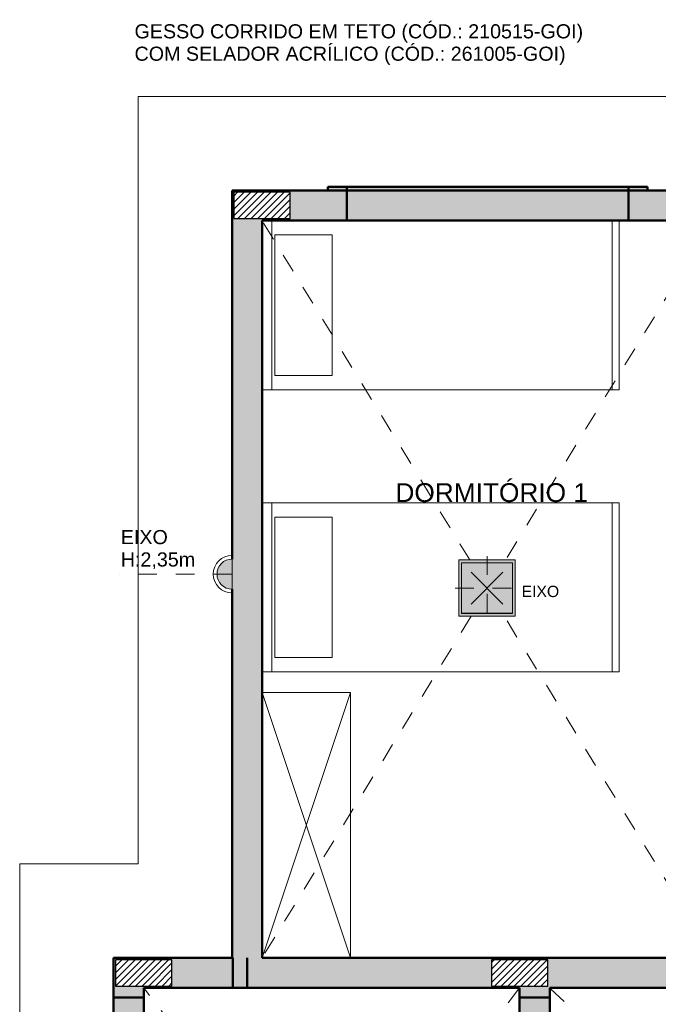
# Model space of a CAD drawing. Header units: metres. Extents: x -8.8 to 33.4, y -18.2 to 5.5.
# Tile 33 of 37: x 2.2 to 5.6, y -15.6 to -10.3. Entities that reach past the tile are written whole.
import ezdxf

# ---------------------------------------------------------------- set-up
doc = ezdxf.new("R2010")
doc.units = ezdxf.units.M
doc.linetypes.add('Projeção', pattern=[0.003969, 0.002381, -0.001587])
for name, color, linetype, lineweight in [('A-AREA-IDEN', 7, 'Continuous', 9), ('A-DETL-GENF', 7, 'Continuous', 5), ('A-FLOR-OVHD', 7, 'Projeção', 5), ('A-WALL', 7, 'Continuous', 5), ('A-WALL-PATT', 7, 'Continuous', 5), ('G-ANNO-TEXT', 7, 'Continuous', 9), ('I-FURN', 7, 'Continuous', 5), ('I-WALL', 7, 'Continuous', 5)]:
    doc.layers.add(name, color=color, linetype=linetype, lineweight=lineweight)
doc.layers.add('A-DETL', color=7, linetype='Continuous', lineweight=5, true_color=0x00a600)
doc.styles.add('Arial', font='arial.ttf', dxfattribs={"height": 0.1})
doc.styles.add('Arial_1', font='arial.ttf', dxfattribs={"height": 0.075})
doc.styles.add('Arial_3', font='arial.ttf', dxfattribs={"height": 0.06})

# ---------------------------------------------------------------- blocks, each defined once
blk = doc.blocks.new('Cama-Shaker - 90 x 190 mm - Solteiro 2-2257889-PTS_ LUMINOTECNICO')
at = {"layer": 'I-FURN', "color": 9, "true_color": 0xc0c0c0}
for p, q in [((-0.4688, -1.9), (-0.4688, 0)), ((0.431, -0.052), (-0.4688, -0.052)), ((-0.3929, -0.3732), (-0.3929, -0.0684)), ((-0.3929, -0.0684), (0.3547, -0.0684)), ((0.3547, -0.0684), (0.3547, -0.3732)), ((0.3547, -0.3732), (-0.3929, -0.3732)), ((0.431, -1.8619), (-0.4688, -1.8619)), ((0.431, -1.9), (-0.4688, -1.9))]:
    blk.add_line(p, q, dxfattribs=at)
blk = doc.blocks.new('Cama-Shaker - 90 x 190 mm - Solteiro 2-V14-PTS_ LUMINOTECNICO')
at = {"layer": 'I-FURN', "color": 9, "true_color": 0xc0c0c0}
for p, q in [((-0.4688, -1.9), (-0.4688, 0)), ((0.431, 0), (0.431, -1.9)), ((0.431, -0.052), (-0.4688, -0.052)), ((-0.3929, -0.3732), (-0.3929, -0.0684)), ((-0.3929, -0.0684), (0.3547, -0.0684)), ((0.3547, -0.0684), (0.3547, -0.3732)), ((0.3547, -0.3732), (-0.3929, -0.3732)), ((0.431, -1.8619), (-0.4688, -1.8619)), ((0.431, -1.9), (-0.4688, -1.9))]:
    blk.add_line(p, q, dxfattribs=at)
blk = doc.blocks.new('Paredes 1 - Paredes 1-2288142-PTS_ LUMINOTECNICO')
at = {"layer": 'A-WALL', "lineweight": 50, "true_color": 0x808080}
h = blk.add_hatch(color=8, dxfattribs=at)
h.paths.add_polyline_path([(-1.2736, -11.235), (-1.1736, -11.235), (-1.1736, -11.215), (-1.2736, -11.215)])
h.paths.add_polyline_path([(-7.0936, -11.235), (-7.0936, -11.215), (-7.1936, -11.215), (-7.1936, -11.235)])
h.paths.add_polyline_path([(-5.4936, -11.235), (-5.4936, -11.215), (-5.5936, -11.215), (-5.5936, -11.235)])
h.paths.add_polyline_path([(-4.5836, -11.235), (-4.5836, -11.215), (-4.6836, -11.215), (-4.6836, -11.235)])
h.paths.add_polyline_path([(-2.8736, -11.235), (-2.7736, -11.235), (-2.7736, -11.215), (-2.8736, -11.215)])
h.paths.add_polyline_path([(-3.7836, -11.235), (-3.6836, -11.235), (-3.6836, -11.215), (-3.7836, -11.215)])
at = {"layer": 'A-WALL', "lineweight": 50, "true_color": 0xc0c0c0}
blk.add_hatch(color=9, dxfattribs=at).paths.add_polyline_path([(-5.5936, -11.235), (-5.5936, -11.215), (-7.0936, -11.215), (-7.0936, -11.235), (-5.6437, -11.235)])
at = {"layer": 'A-WALL', "lineweight": 50}
for p, q in [((-7.0936, -11.215), (-7.1936, -11.215)), ((-7.1936, -11.215), (-7.1936, -11.235)), ((-7.1936, -11.235), (-7.0936, -11.235)), ((-7.0936, -11.235), (-7.0936, -11.215)), ((-7.0936, -11.215), (-5.5936, -11.215)), ((-5.4936, -11.215), (-5.5936, -11.215)), ((-5.5936, -11.215), (-5.5936, -11.235)), ((-5.5936, -11.235), (-5.4936, -11.235)), ((-5.4936, -11.235), (-5.4936, -11.215))]:
    blk.add_line(p, q, dxfattribs=at)
blk = doc.blocks.new('Armário - Closet - Porta com armação dupla 2 - Armário - Closet - Porta com armação dupla 2-3014207-PTS_ LUMINOTECNICO')
at = {"layer": 'I-FURN', "color": 9, "true_color": 0xc0c0c0}
for p, q in [((0.705, 0), (-0.705, 0.47)), ((-0.705, 0), (0.705, 0.47)), ((-0.705, 0.47), (0.705, 0.47)), ((-0.705, 0.47), (-0.705, 0.452)), ((-0.705, 0.452), (-0.705, 0)), ((0.6925, 0.47), (-0.6925, 0.47)), ((0.705, 0.452), (0.705, 0.47)), ((0.705, 0), (0.705, 0.452)), ((-0.705, 0), (0.705, 0))]:
    blk.add_line(p, q, dxfattribs=at)

msp = doc.modelspace()

# ---------------------------------------------------------------- hatches: boundary and pattern name
at = {"layer": 'A-DETL-GENF', "true_color": 0xb6b6b6}
h = msp.add_hatch(color=253, dxfattribs=at)
h.paths.add_polyline_path([(4.9275, -17.875), (5.0075, -17.875), (5.0075, -16.675), (4.8475, -16.675), (4.8475, -17.875), (4.92, -17.875)])
h.paths.add_polyline_path([(11.5275, -17.375), (11.5275, -16.175), (11.3675, -16.175), (11.3675, -17.375)])
h.paths.add_polyline_path([(2.7352, -17.275), (2.8475, -17.275), (2.8475, -15.525), (2.6875, -15.525), (2.6875, -17.275)])
h.paths.add_polyline_path([(4.8475, -16.425), (5.0075, -16.425), (5.0075, -15.525), (4.8475, -15.525), (4.8475, -16.3965)])
h.paths.add_polyline_path([(10.4175, -15.475), (11.3175, -15.475), (11.3175, -15.315), (10.4175, -15.315)])
h.paths.add_polyline_path([(11.5275, -15.295), (11.5275, -14.515), (11.3675, -14.515), (11.3675, -15.295), (11.4875, -15.295)])
h.paths.add_polyline_path([(7.6374, -15.265), (7.7974, -15.265), (7.7974, -14.365), (7.6374, -14.365), (7.6374, -14.4785)])
h.paths.add_polyline_path([(5.8775, -15.265), (6.0375, -15.265), (6.0375, -14.365), (5.8775, -14.365), (5.8775, -14.4785)])
h.paths.add_polyline_path([(6.9875, -14.275), (6.9875, -14.115), (6.0875, -14.115), (6.0875, -14.275)])
h.paths.add_polyline_path([(9.7474, -11.395), (9.7474, -11.235), (8.2474, -11.235), (8.2474, -11.395), (9.6017, -11.395)])
h.paths.add_polyline_path([(5.3774, -11.395), (5.4275, -11.395), (5.4275, -11.235), (3.9275, -11.235), (3.9275, -11.395), (4.6078, -11.395)])
h.paths.add_polyline_path([(6.4375, -11.395), (7.2375, -11.395), (7.2375, -11.235), (6.4375, -11.235)])
at = {"layer": 'A-DETL-GENF', "true_color": 0x464646}
h = msp.add_hatch(dxfattribs=at)
h.set_pattern_fill('FP_5', color=49, style=0, pattern_type=2)
h.set_pattern_definition([(45, (11.021078, 0), (-0.01767767, 0.01767767), [])])
h.paths.add_polyline_path([(2.6975, -18.225), (2.9975, -18.225), (2.9975, -18.085), (2.6975, -18.085)])
h.paths.add_polyline_path([(11.2175, -18.225), (11.5175, -18.225), (11.5175, -18.085), (11.2175, -18.085)])
h.paths.add_polyline_path([(7.9574, -18.225), (7.9574, -18.085), (7.6574, -18.085), (7.6574, -18.225), (7.8924, -18.225)])
h.paths.add_polyline_path([(4.9974, -18.225), (4.9974, -18.085), (4.6974, -18.085), (4.6974, -18.225), (4.9325, -18.225)])
h.paths.add_polyline_path([(11.3775, -15.625), (11.5175, -15.625), (11.5175, -15.325), (11.3775, -15.325), (11.3775, -15.5188)])
h.paths.add_polyline_path([(7.6474, -15.465), (7.9474, -15.465), (7.9474, -15.325), (7.6474, -15.325)])
h.paths.add_polyline_path([(10.1975, -15.465), (10.3475, -15.465), (10.3475, -15.325), (10.0475, -15.325), (10.0475, -15.465), (10.1225, -15.465)])
h.paths.add_polyline_path([(6.0274, -15.465), (6.0274, -15.325), (5.7274, -15.325), (5.7274, -15.465)])
h.paths.add_polyline_path([(4.9974, -15.465), (4.9974, -15.325), (4.6974, -15.325), (4.6974, -15.465), (4.8475, -15.465)])
h.paths.add_polyline_path([(2.9975, -15.465), (2.9975, -15.325), (2.6975, -15.325), (2.6975, -15.465), (2.8769, -15.465)])
h.paths.add_polyline_path([(11.4744, -14.515), (11.5175, -14.515), (11.5175, -14.215), (11.3775, -14.215), (11.3775, -14.515)])
h.paths.add_polyline_path([(7.7874, -14.2649), (7.7874, -13.9649), (7.6474, -13.9649), (7.6474, -14.2649), (7.729, -14.2649)])
h.paths.add_polyline_path([(5.9575, -14.2649), (6.0274, -14.2649), (6.0274, -13.9649), (5.8874, -13.9649), (5.8874, -14.2649)])
h.paths.add_polyline_path([(10.3475, -11.545), (10.3475, -11.245), (10.2075, -11.245), (10.2075, -11.545)])
h.paths.add_polyline_path([(7.7874, -11.545), (7.7874, -11.245), (7.6474, -11.245), (7.6474, -11.545)])
h.paths.add_polyline_path([(3.3274, -11.385), (3.6274, -11.385), (3.6274, -11.245), (3.3274, -11.245)])
h.paths.add_polyline_path([(6.0627, -11.3849), (6.1874, -11.3849), (6.1874, -11.2449), (5.8874, -11.2449), (5.8874, -11.3849), (6.0381, -11.3849)])
at = {"layer": 'A-DETL-GENF', "true_color": 0x408080}
msp.add_hatch(color=137, dxfattribs=at).paths.add_polyline_path([(3.3174, -13.355), (3.3174, -13.195), (3.2967, -13.1978), (3.2774, -13.2058), (3.2608, -13.2185), (3.2481, -13.235), (3.2401, -13.2543), (3.2374, -13.275), (3.2401, -13.2957), (3.2481, -13.315), (3.2608, -13.3316), (3.2774, -13.3443), (3.2967, -13.3523)])
h = msp.add_hatch(color=137, dxfattribs=at)
h.paths.add_polyline_path([(4.5239, -13.4993), (4.8239, -13.4993), (4.8239, -13.1993), (4.5239, -13.1993), (4.5239, -13.4843)])
h.paths.add_polyline_path([(4.5389, -13.4843), (4.5389, -13.2143), (4.8089, -13.2143), (4.8089, -13.4843), (4.6078, -13.4843)])
at = {"layer": 'A-DETL-GENF', "true_color": 0xffffff}
msp.add_hatch(color=7, dxfattribs=at).paths.add_polyline_path([(4.5414, -13.4818), (4.8089, -13.4818), (4.8089, -13.2143), (4.5389, -13.2143), (4.5389, -13.4818)])
at = {"layer": 'A-WALL-PATT', "true_color": 0x808080}
h = msp.add_hatch(color=8, dxfattribs=at)
h.paths.add_polyline_path([(3.6274, -11.395), (3.9275, -11.395), (3.9275, -11.235), (3.3174, -11.235), (3.3174, -11.395), (3.4774, -11.395)])
h.paths.add_polyline_path([(5.8775, -11.395), (5.9575, -11.395), (5.9575, -11.3849), (5.8874, -11.3849), (5.8874, -11.2449), (5.9575, -11.2449), (5.9575, -11.235), (5.4275, -11.235), (5.4275, -11.395)])
h.paths.add_polyline_path([(3.6274, -11.385), (3.3274, -11.385), (3.3274, -11.245), (3.6274, -11.245), (3.6274, -11.3417)])
for points in [[(3.3174, -15.315), (3.4774, -15.315), (3.4774, -11.395), (3.3174, -11.395), (3.3174, -14.4785)], [(3.3974, -15.475), (3.3224, -15.315), (2.8475, -15.315), (2.8475, -15.325), (2.9975, -15.325), (2.9975, -15.465), (2.8475, -15.465), (2.8475, -15.475), (3.3941, -15.475)], [(3.4774, -15.475), (4.8475, -15.475), (4.8475, -15.465), (4.6974, -15.465), (4.6974, -15.325), (4.8475, -15.325), (4.8475, -15.315), (3.3224, -15.315), (3.3974, -15.475)], [(5.0075, -15.525), (5.0075, -15.315), (4.8475, -15.315), (4.8475, -15.325), (4.9974, -15.325), (4.9974, -15.465), (4.8475, -15.465), (4.8475, -15.525)]]:
    msp.add_hatch(color=8, dxfattribs=at).paths.add_polyline_path(points)
h = msp.add_hatch(color=8, dxfattribs=at)
h.paths.add_polyline_path([(2.7352, -18.075), (2.8475, -18.0748), (2.8475, -17.275), (2.6875, -17.275), (2.6875, -18.075)])
h.paths.add_polyline_path([(2.6875, -15.525), (2.8475, -15.525), (2.8475, -15.465), (2.6975, -15.465), (2.6975, -15.325), (2.8475, -15.325), (2.8475, -15.315), (2.6875, -15.315), (2.6875, -15.475)])
h = msp.add_hatch(color=8, dxfattribs=at)
h.paths.add_polyline_path([(6.0274, -15.475), (6.0375, -15.475), (6.0375, -15.315), (5.0075, -15.315), (5.0075, -15.475), (5.7274, -15.475)])
h.paths.add_polyline_path([(6.0274, -15.465), (5.7274, -15.465), (5.7274, -15.325), (6.0274, -15.325), (6.0274, -15.4649)])

# ---------------------------------------------------------------- linework, layer by layer
at = {"layer": 'A-DETL', "color": 9, "true_color": 0xc0c0c0}
for p, q in [((2.8174, -14.815), (2.8174, -10.735)), ((2.8174, -10.735), (10.8575, -10.735)), ((2.1875, -18.075), (2.1875, -14.815)), ((2.1875, -14.815), (2.8174, -14.815))]:
    msp.add_line(p, q, dxfattribs=at)
at = {"layer": 'A-DETL', "color": 7, "lineweight": 25}
for p, q in [((3.6274, -11.245), (3.3274, -11.245)), ((3.3274, -11.245), (3.3274, -11.385)), ((3.6274, -11.385), (3.6274, -11.245)), ((3.3274, -11.385), (3.6274, -11.385)), ((2.9975, -15.325), (2.6975, -15.325)), ((2.6975, -15.325), (2.6975, -15.465)), ((2.9975, -15.465), (2.9975, -15.325)), ((4.9974, -15.325), (4.6974, -15.325)), ((4.6974, -15.325), (4.6974, -15.465)), ((4.9974, -15.465), (4.9974, -15.325)), ((2.6975, -15.465), (2.9975, -15.465)), ((4.6974, -15.465), (4.9974, -15.465))]:
    msp.add_line(p, q, dxfattribs=at)
at = {"layer": 'A-DETL', "color": 7, "lineweight": 50}
for p, q in [((5.4275, -11.235), (3.9275, -11.235)), ((3.9275, -11.235), (3.9275, -11.395)), ((5.4275, -11.395), (5.4275, -11.235)), ((3.9275, -11.395), (5.4275, -11.395)), ((2.8475, -15.525), (2.6875, -15.525)), ((2.6875, -15.525), (2.6875, -17.275)), ((2.8475, -17.275), (2.8475, -15.525)), ((5.0075, -15.525), (4.8475, -15.525)), ((4.8475, -15.525), (4.8475, -16.425)), ((4.8475, -15.525), (5.0075, -15.525)), ((5.0075, -16.425), (5.0075, -15.525))]:
    msp.add_line(p, q, dxfattribs=at)
at = {"layer": 'A-DETL', "color": 8, "linetype": 'Projeção', "true_color": 0x808080}
for p, q in [((4.5821, -13.1993), (3.4774, -11.395)), ((5.8775, -11.395), (4.7728, -13.1993)), ((4.6739, -13.1793), (4.6739, -13.5193)), ((4.5039, -13.3493), (4.8439, -13.3493)), ((4.5891, -13.4993), (3.4774, -15.315)), ((4.5998, -13.4818), (4.5983, -13.4843)), ((4.7566, -13.4843), (4.755, -13.4818)), ((5.8775, -15.315), (4.7658, -13.4993)), ((3.7321, -16.625), (2.8475, -15.475)), ((4.8475, -15.475), (3.9629, -16.625)), ((6.2574, -16.6358), (5.0075, -15.475))]:
    msp.add_line(p, q, dxfattribs=at)
at = {"layer": 'A-DETL', "color": 7}
for p, q in [((3.3174, -13.175), (3.3174, -13.375)), ((3.3174, -13.355), (3.3174, -13.195)), ((4.8239, -13.1993), (4.5239, -13.1993)), ((4.5239, -13.1993), (4.5239, -13.4993)), ((4.8089, -13.2143), (4.5389, -13.2143)), ((4.5389, -13.2143), (4.5389, -13.4818)), ((4.8089, -13.4818), (4.8089, -13.2143)), ((4.8239, -13.4993), (4.8239, -13.1993)), ((4.5239, -13.4993), (4.8239, -13.4993)), ((4.5389, -13.4843), (4.5389, -13.4818)), ((4.5389, -13.4818), (4.8089, -13.4818)), ((4.8089, -13.4843), (4.5389, -13.4843)), ((4.8089, -13.4818), (4.8089, -13.4843))]:
    msp.add_line(p, q, dxfattribs=at)
at = {"layer": 'A-DETL', "color": 8, "true_color": 0x808080}
for p, q in [((4.7589, -13.2643), (4.5889, -13.4343)), ((4.7589, -13.4343), (4.5889, -13.2643))]:
    msp.add_line(p, q, dxfattribs=at)
at = {"layer": 'A-DETL', "color": 7}
for radius in [0.1, 0.08]:
    msp.add_arc((3.3174, -13.275), radius, 90, 270, dxfattribs=at)
at = {"layer": 'A-FLOR-OVHD'}
msp.add_line((3.3174, -13.275), (2.7174, -13.275), dxfattribs=at)
at = {"layer": 'I-WALL', "lineweight": 50}
for p, q in [((3.3174, -11.235), (3.3174, -13.195)), ((3.9275, -11.235), (3.3174, -11.235)), ((6.4375, -11.235), (5.4275, -11.235)), ((3.4774, -15.315), (3.4774, -11.395)), ((3.4774, -11.395), (3.9275, -11.395)), ((5.4275, -11.395), (5.8775, -11.395)), ((3.3174, -13.355), (3.3174, -15.315)), ((2.6875, -15.315), (2.6875, -15.525)), ((3.3174, -15.315), (2.6875, -15.315)), ((3.3224, -15.315), (3.3224, -15.475)), ((3.3974, -15.475), (3.3974, -15.315)), ((5.8775, -15.315), (3.4774, -15.315)), ((2.8475, -15.525), (2.8475, -15.475)), ((2.8475, -15.475), (4.8475, -15.475)), ((4.8475, -15.475), (4.8475, -15.525)), ((5.0075, -15.525), (5.0075, -15.475)), ((5.0075, -15.475), (6.0375, -15.475))]:
    msp.add_line(p, q, dxfattribs=at)

# ---------------------------------------------------------------- block references
at = {"layer": 'A-WALL', "lineweight": 50}
msp.add_blockref('Paredes 1 - Paredes 1-2288142-PTS_ LUMINOTECNICO', (11.0211, 0), dxfattribs=at)
at = {"layer": 'I-FURN', "color": 9, "true_color": 0xc0c0c0}
for name, p, rotation in [('Cama-Shaker - 90 x 190 mm - Solteiro 2-2257889-PTS_ LUMINOTECNICO', (3.4774, -11.826), 89.99999999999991), ('Cama-Shaker - 90 x 190 mm - Solteiro 2-V14-PTS_ LUMINOTECNICO', (3.4774, -13.326), 89.9999999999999), ('Armário - Closet - Porta com armação dupla 2 - Armário - Closet - Porta com armação dupla 2-3014207-PTS_ LUMINOTECNICO', (3.4774, -14.61), 270.0000000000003)]:
    msp.add_blockref(name, p, dxfattribs=dict(at, rotation=rotation))

# ---------------------------------------------------------------- texts
at = {"layer": 'A-AREA-IDEN', "insert": (4.1866, -12.7915), "char_height": 0.1, "width": 1.254641, "attachment_point": 1, "style": 'Arial'}
msp.add_mtext('DORMITÓRIO 1', dxfattribs=at)
at = {"layer": 'G-ANNO-TEXT', "attachment_point": 1}
for s, insert, char_height, width, style in [('GESSO CORRIDO EM TETO (CÓD.: 210515-GOI) ', (2.7985, -10.3514), 0.075, 2.962235, 'Arial_1'), ('COM SELADOR ACRÍLICO (CÓD.: 261005-GOI)', (2.7985, -10.4705), 0.075, 2.817932, 'Arial_1'), ('EIXO', (2.7253, -13.0405), 0.075, 0.304641, 'Arial_1'), ('H:2,35m', (2.7253, -13.1595), 0.075, 0.489029, 'Arial_1'), ('EIXO', (4.8576, -13.3369), 0.06, 0.25654, 'Arial_3')]:
    msp.add_mtext(s, dxfattribs=dict(at, insert=insert, char_height=char_height, width=width, style=style))

doc.saveas('drawing.dxf')
